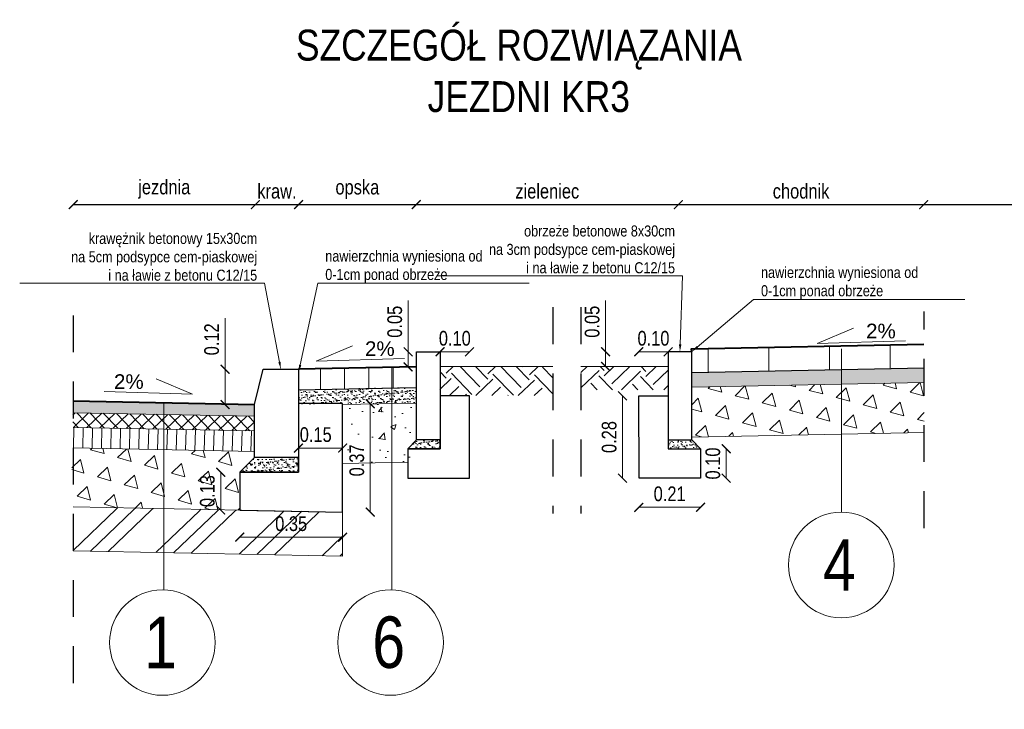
# Model space of a CAD drawing. Header units: metres. Extents: x 274 to 478, y -633 to -162.
# Tile 3 of 18: x 455.48 to 458.83, y -630.12 to -627.78. Entities that reach past the tile are written whole.
import ezdxf
from ezdxf import colors
from ezdxf.entities.mleader import LeaderData, LeaderLine
from ezdxf.math import Vec2, Vec3

# ---------------------------------------------------------------- set-up
doc = ezdxf.new("R2010")
doc.units = ezdxf.units.M
doc.linetypes.add('HIDDEN2', pattern=[0.1875, 0.125, -0.0625])
doc.layers.add('_brudnopis', color=50, linetype='Continuous', lineweight=30, plot=False)
for name, color, linetype, lineweight in [('Kruszywo stabilizacja cem', 58, 'Continuous', 15), ('M_OPISY', 7, 'Continuous', 18), ('M_PRZEKROJE CZERWONE', 1, 'Continuous', 40), ('M_Szczegóły wymiar', 7, 'Continuous', 15), ('M_szczegóły_hatch', 251, 'Continuous', 9), ('M_szczegóły_projektowane', 1, 'Continuous', 15), ('Opis', 7, 'Continuous', 15), ('Podsypka cementowo-piaskowa', 251, 'Continuous', 15), ('Przekrojowa', 7, 'Continuous', 30), ('Tabelka', 7, 'Continuous', 25), ('Wymiar', 7, 'Continuous', 15)]:
    doc.layers.add(name, color=color, linetype=linetype, lineweight=lineweight)
doc.styles.add('Opis_1_25', font='arial.ttf', dxfattribs={"height": 0.1})
doc.styles.add('Opis_1_25_MM', font='arial.ttf', dxfattribs={"width": 0.8, "height": 0.05})
doc.styles.get("Standard").update_dxf_attribs({"font": 'arial.ttf'})
doc.dimstyles.new('Kopia 1_25_MM', dxfattribs={"dimtxt": 0.05, "dimasz": 0.03, "dimexe": 0.02, "dimexo": 0.05, "dimgap": 0.02, "dimtad": 1, "dimzin": 3, "dimdsep": 46, "dimtxsty": 'Opis_1_25_MM', "dimblk": 'ARCHTICK', "dimcen": 0.05, "dimse1": 1, "dimse2": 1, "dimclrd": 256, "dimclre": 256, "dimazin": 3, "dimtfac": 1, "dimtofl": 0, "dimtmove": 0, "dimatfit": 3, "dimldrblk": 'ARCHTICK', "dimfxl": 1, "dimfrac": 2, "dimtolj": 1, "dimtzin": 3, "dimlwd": -1, "dimlwe": -1, "dimarcsym": 0})

# ---------------------------------------------------------------- blocks, each defined once
blk = doc.blocks.new('_ArchTick')
at = {"color": 0, "linetype": 'ByBlock', "lineweight": 0, "const_width": 0.15}
blk.add_lwpolyline([(-0.5, -0.5), (0.5, 0.5)], dxfattribs=at)
blk = doc.blocks.new('*D181')
at = {"layer": 'Defpoints', "color": 0, "transparency": 16777216}
for p in [(456.1762, -628.965), (456.3037, -628.965), (456.2761, -629.085)]:
    blk.add_point(p, dxfattribs=at)
at = {"layer": 'Wymiar', "transparency": 16777216}
for p, q in [((456.1762, -628.965), (456.1762, -628.7915)), ((456.1762, -629.085), (456.1762, -628.965))]:
    blk.add_line(p, q, dxfattribs=at)
at = {"layer": 'Wymiar', "transparency": 16777216, "xscale": 0.03, "yscale": 0.03, "zscale": 0.03}
for p, rotation in [((456.1762, -628.965), 90), ((456.1762, -629.085), 270)]:
    blk.add_blockref('_ArchTick', p, dxfattribs=dict(at, rotation=rotation))
at = {"layer": 'Wymiar', "color": 0, "transparency": 16777216, "insert": (456.1307, -628.8633), "char_height": 0.05, "attachment_point": 5, "rotation": 90, "style": 'Opis_1_25_MM'}
blk.add_mtext('\\A1;0.12', dxfattribs=at)
blk = doc.blocks.new('*D182')
at = {"layer": 'Defpoints', "color": 0, "transparency": 16777216}
for p in [(456.5761, -629.082), (456.5761, -629.451), (456.6699, -629.451)]:
    blk.add_point(p, dxfattribs=at)
at = {"layer": 'Wymiar', "transparency": 16777216}
blk.add_line((456.6699, -629.082), (456.6699, -629.451), dxfattribs=at)
at = {"layer": 'Wymiar', "transparency": 16777216, "xscale": 0.03, "yscale": 0.03, "zscale": 0.03}
for p, rotation in [((456.6699, -629.082), 90), ((456.6699, -629.451), 270)]:
    blk.add_blockref('_ArchTick', p, dxfattribs=dict(at, rotation=rotation))
at = {"layer": 'Wymiar', "color": 0, "transparency": 16777216, "insert": (456.6243, -629.275), "char_height": 0.05, "attachment_point": 5, "rotation": 90, "style": 'Opis_1_25_MM'}
blk.add_mtext('\\A1;0.37', dxfattribs=at)
blk = doc.blocks.new('*D160')
at = {"layer": 'Defpoints', "color": 0, "transparency": 16777216}
for p in [(456.4261, -629.0836), (456.5761, -629.0836), (456.5761, -629.233)]:
    blk.add_point(p, dxfattribs=at)
at = {"layer": 'Wymiar', "transparency": 16777216}
blk.add_line((456.4261, -629.233), (456.5761, -629.233), dxfattribs=at)
at = {"layer": 'Wymiar', "transparency": 16777216, "xscale": 0.03, "yscale": 0.03, "zscale": 0.03, "rotation": 180}
blk.add_blockref('_ArchTick', (456.4261, -629.233), dxfattribs=at)
at = {"layer": 'Wymiar', "transparency": 16777216, "xscale": 0.03, "yscale": 0.03, "zscale": 0.03}
blk.add_blockref('_ArchTick', (456.5761, -629.233), dxfattribs=at)
at = {"layer": 'Wymiar', "color": 0, "transparency": 16777216, "insert": (456.4846, -629.1875), "char_height": 0.05, "attachment_point": 5, "style": 'Opis_1_25_MM'}
blk.add_mtext('\\A1;0.15', dxfattribs=at)
blk = doc.blocks.new('*D183')
at = {"layer": 'Defpoints', "color": 0, "transparency": 16777216}
for p in [(456.2261, -629.444), (456.5761, -629.451), (456.5761, -629.5361)]:
    blk.add_point(p, dxfattribs=at)
at = {"layer": 'Wymiar', "transparency": 16777216}
blk.add_line((456.2261, -629.5361), (456.5761, -629.5361), dxfattribs=at)
at = {"layer": 'Wymiar', "transparency": 16777216, "xscale": 0.03, "yscale": 0.03, "zscale": 0.03, "rotation": 180}
blk.add_blockref('_ArchTick', (456.2261, -629.5361), dxfattribs=at)
at = {"layer": 'Wymiar', "transparency": 16777216, "xscale": 0.03, "yscale": 0.03, "zscale": 0.03}
blk.add_blockref('_ArchTick', (456.5761, -629.5361), dxfattribs=at)
at = {"layer": 'Wymiar', "color": 0, "transparency": 16777216, "insert": (456.4011, -629.4905), "char_height": 0.05, "attachment_point": 5, "style": 'Opis_1_25_MM'}
blk.add_mtext('\\A1;0.35', dxfattribs=at)
blk = doc.blocks.new('*D184')
at = {"layer": 'Defpoints', "color": 0, "transparency": 16777216}
for p in [(456.1616, -629.315), (456.2261, -629.315), (456.2261, -629.444)]:
    blk.add_point(p, dxfattribs=at)
at = {"layer": 'Wymiar', "transparency": 16777216}
blk.add_line((456.1616, -629.444), (456.1616, -629.315), dxfattribs=at)
at = {"layer": 'Wymiar', "transparency": 16777216, "xscale": 0.03, "yscale": 0.03, "zscale": 0.03}
for p, rotation in [((456.1616, -629.315), 90), ((456.1616, -629.444), 270)]:
    blk.add_blockref('_ArchTick', p, dxfattribs=dict(at, rotation=rotation))
at = {"layer": 'Wymiar', "color": 0, "transparency": 16777216, "insert": (456.1161, -629.3795), "char_height": 0.05, "attachment_point": 5, "rotation": 90, "style": 'Opis_1_25_MM'}
blk.add_mtext('\\A1;0.13', dxfattribs=at)
blk = doc.blocks.new('*D185')
at = {"layer": 'Defpoints', "color": 0, "transparency": 16777216}
for p in [(456.2792, -628.4052), (455.6597, -629.0727), (456.2792, -629.0727)]:
    blk.add_point(p, dxfattribs=at)
at = {"layer": 'Wymiar', "transparency": 16777216}
blk.add_line((455.6597, -628.4052), (456.2792, -628.4052), dxfattribs=at)
at = {"layer": 'Wymiar', "transparency": 16777216, "xscale": 0.03, "yscale": 0.03, "zscale": 0.03, "rotation": 180}
blk.add_blockref('_ArchTick', (455.6597, -628.4052), dxfattribs=at)
at = {"layer": 'Wymiar', "transparency": 16777216, "xscale": 0.03, "yscale": 0.03, "zscale": 0.03}
blk.add_blockref('_ArchTick', (456.2792, -628.4052), dxfattribs=at)
at = {"layer": 'Wymiar', "color": 0, "transparency": 16777216, "insert": (455.9695, -628.3528), "char_height": 0.05, "attachment_point": 5, "style": 'Opis_1_25_MM'}
blk.add_mtext('\\A1;jezdnia', dxfattribs=at)
blk = doc.blocks.new('*D186')
at = {"layer": 'Defpoints', "color": 0, "transparency": 16777216}
for p in [(456.4261, -628.4052), (456.2792, -629.0727), (456.4261, -629.082)]:
    blk.add_point(p, dxfattribs=at)
at = {"layer": 'Wymiar', "transparency": 16777216}
blk.add_line((456.2792, -628.4052), (456.4261, -628.4052), dxfattribs=at)
at = {"layer": 'Wymiar', "transparency": 16777216, "xscale": 0.03, "yscale": 0.03, "zscale": 0.03, "rotation": 180}
blk.add_blockref('_ArchTick', (456.2792, -628.4052), dxfattribs=at)
at = {"layer": 'Wymiar', "transparency": 16777216, "xscale": 0.03, "yscale": 0.03, "zscale": 0.03}
blk.add_blockref('_ArchTick', (456.4261, -628.4052), dxfattribs=at)
at = {"layer": 'Wymiar', "color": 0, "transparency": 16777216, "insert": (456.3527, -628.3598), "char_height": 0.05, "attachment_point": 5, "style": 'Opis_1_25_MM'}
blk.add_mtext('\\A1;kraw.', dxfattribs=at)
blk = doc.blocks.new('*D187')
at = {"layer": 'Defpoints', "color": 0, "transparency": 16777216}
for p in [(457.0076, -628.9056), (456.9076, -629.0556), (457.0076, -629.0556)]:
    blk.add_point(p, dxfattribs=at)
at = {"layer": 'Wymiar', "transparency": 16777216}
blk.add_line((456.9076, -628.9056), (457.0076, -628.9056), dxfattribs=at)
at = {"layer": 'Wymiar', "transparency": 16777216, "xscale": 0.03, "yscale": 0.03, "zscale": 0.03, "rotation": 180}
blk.add_blockref('_ArchTick', (456.9076, -628.9056), dxfattribs=at)
at = {"layer": 'Wymiar', "transparency": 16777216, "xscale": 0.03, "yscale": 0.03, "zscale": 0.03}
blk.add_blockref('_ArchTick', (457.0076, -628.9056), dxfattribs=at)
at = {"layer": 'Wymiar', "color": 0, "transparency": 16777216, "insert": (456.9576, -628.8601), "char_height": 0.05, "attachment_point": 5, "style": 'Opis_1_25_MM'}
blk.add_mtext('\\A1;0.10', dxfattribs=at)
blk = doc.blocks.new('*D188')
at = {"layer": 'Defpoints', "color": 0, "transparency": 16777216}
for p in [(457.5832, -629.0556), (457.5282, -629.3356), (457.5845, -629.3356)]:
    blk.add_point(p, dxfattribs=at)
at = {"layer": 'Wymiar', "transparency": 16777216}
blk.add_line((457.5282, -629.0556), (457.5282, -629.3356), dxfattribs=at)
at = {"layer": 'Wymiar', "transparency": 16777216, "xscale": 0.03, "yscale": 0.03, "zscale": 0.03}
for p, rotation in [((457.5282, -629.0556), 90), ((457.5282, -629.3356), 270)]:
    blk.add_blockref('_ArchTick', p, dxfattribs=dict(at, rotation=rotation))
at = {"layer": 'Wymiar', "color": 0, "transparency": 16777216, "insert": (457.4826, -629.1956), "char_height": 0.05, "attachment_point": 5, "rotation": 90, "style": 'Opis_1_25_MM'}
blk.add_mtext('\\A1;0.28', dxfattribs=at)
blk = doc.blocks.new('*D189')
at = {"layer": 'Defpoints', "color": 0, "transparency": 16777216}
for p in [(457.5832, -629.3356), (457.7932, -629.3356), (457.7932, -629.4345)]:
    blk.add_point(p, dxfattribs=at)
at = {"layer": 'Wymiar', "transparency": 16777216}
blk.add_line((457.5832, -629.4345), (457.7932, -629.4345), dxfattribs=at)
at = {"layer": 'Wymiar', "transparency": 16777216, "xscale": 0.03, "yscale": 0.03, "zscale": 0.03, "rotation": 180}
blk.add_blockref('_ArchTick', (457.5832, -629.4345), dxfattribs=at)
at = {"layer": 'Wymiar', "transparency": 16777216, "xscale": 0.03, "yscale": 0.03, "zscale": 0.03}
blk.add_blockref('_ArchTick', (457.7932, -629.4345), dxfattribs=at)
at = {"layer": 'Wymiar', "color": 0, "transparency": 16777216, "insert": (457.6882, -629.3889), "char_height": 0.05, "attachment_point": 5, "style": 'Opis_1_25_MM'}
blk.add_mtext('\\A1;0.21', dxfattribs=at)
blk = doc.blocks.new('*D190')
at = {"layer": 'Defpoints', "color": 0, "transparency": 16777216}
for p in [(457.7932, -629.2356), (457.7932, -629.3356), (457.8807, -629.3356)]:
    blk.add_point(p, dxfattribs=at)
at = {"layer": 'Wymiar', "transparency": 16777216}
blk.add_line((457.8807, -629.2356), (457.8807, -629.3356), dxfattribs=at)
at = {"layer": 'Wymiar', "transparency": 16777216, "xscale": 0.03, "yscale": 0.03, "zscale": 0.03}
for p, rotation in [((457.8807, -629.2356), 90), ((457.8807, -629.3356), 270)]:
    blk.add_blockref('_ArchTick', p, dxfattribs=dict(at, rotation=rotation))
at = {"layer": 'Wymiar', "color": 0, "transparency": 16777216, "insert": (457.8352, -629.2856), "char_height": 0.05, "attachment_point": 5, "rotation": 90, "style": 'Opis_1_25_MM'}
blk.add_mtext('\\A1;0.10', dxfattribs=at)
blk = doc.blocks.new('*D191')
at = {"layer": 'Defpoints', "color": 0, "transparency": 16777216}
for p in [(457.5832, -628.9056), (457.6832, -629.0556), (457.5832, -629.1056)]:
    blk.add_point(p, dxfattribs=at)
at = {"layer": 'Wymiar', "transparency": 16777216}
blk.add_line((457.6832, -628.9056), (457.5832, -628.9056), dxfattribs=at)
at = {"layer": 'Wymiar', "transparency": 16777216, "xscale": 0.03, "yscale": 0.03, "zscale": 0.03, "rotation": 180}
blk.add_blockref('_ArchTick', (457.5832, -628.9056), dxfattribs=at)
at = {"layer": 'Wymiar', "transparency": 16777216, "xscale": 0.03, "yscale": 0.03, "zscale": 0.03}
blk.add_blockref('_ArchTick', (457.6832, -628.9056), dxfattribs=at)
at = {"layer": 'Wymiar', "color": 0, "transparency": 16777216, "insert": (457.6332, -628.8601), "char_height": 0.05, "attachment_point": 5, "style": 'Opis_1_25_MM'}
blk.add_mtext('\\A1;0.10', dxfattribs=at)
blk = doc.blocks.new('*D192')
at = {"layer": 'Defpoints', "color": 0, "transparency": 16777216}
for p in [(457.4703, -628.9056), (457.6832, -628.9056), (457.6832, -628.9556)]:
    blk.add_point(p, dxfattribs=at)
at = {"layer": 'Wymiar', "transparency": 16777216}
for p, q in [((457.4703, -628.9056), (457.4703, -628.7314)), ((457.4703, -628.9556), (457.4703, -628.9056))]:
    blk.add_line(p, q, dxfattribs=at)
at = {"layer": 'Wymiar', "transparency": 16777216, "xscale": 0.03, "yscale": 0.03, "zscale": 0.03}
for p, rotation in [((457.4703, -628.9056), 90), ((457.4703, -628.9556), 270)]:
    blk.add_blockref('_ArchTick', p, dxfattribs=dict(at, rotation=rotation))
at = {"layer": 'Wymiar', "color": 0, "transparency": 16777216, "insert": (457.4247, -628.8035), "char_height": 0.05, "attachment_point": 5, "rotation": 90, "style": 'Opis_1_25_MM'}
blk.add_mtext('\\A1;0.05', dxfattribs=at)
blk = doc.blocks.new('*D193')
at = {"layer": 'Defpoints', "color": 0, "transparency": 16777216}
for p in [(456.8261, -628.4052), (456.8261, -628.957), (456.4261, -629.082)]:
    blk.add_point(p, dxfattribs=at)
at = {"layer": 'Wymiar', "transparency": 16777216}
blk.add_line((456.4261, -628.4052), (456.8261, -628.4052), dxfattribs=at)
at = {"layer": 'Wymiar', "transparency": 16777216, "xscale": 0.03, "yscale": 0.03, "zscale": 0.03, "rotation": 180}
blk.add_blockref('_ArchTick', (456.4261, -628.4052), dxfattribs=at)
at = {"layer": 'Wymiar', "transparency": 16777216, "xscale": 0.03, "yscale": 0.03, "zscale": 0.03}
blk.add_blockref('_ArchTick', (456.8261, -628.4052), dxfattribs=at)
at = {"layer": 'Wymiar', "color": 0, "transparency": 16777216, "insert": (456.6261, -628.3532), "char_height": 0.05, "attachment_point": 5, "style": 'Opis_1_25_MM'}
blk.add_mtext('\\A1;opska', dxfattribs=at)
blk = doc.blocks.new('*D194')
at = {"layer": 'Defpoints', "color": 0, "transparency": 16777216}
for p in [(457.7179, -628.4052), (456.8261, -628.957), (457.7179, -628.9556)]:
    blk.add_point(p, dxfattribs=at)
at = {"layer": 'Wymiar', "transparency": 16777216}
blk.add_line((456.8261, -628.4052), (457.7179, -628.4052), dxfattribs=at)
at = {"layer": 'Wymiar', "transparency": 16777216, "xscale": 0.03, "yscale": 0.03, "zscale": 0.03, "rotation": 180}
blk.add_blockref('_ArchTick', (456.8261, -628.4052), dxfattribs=at)
at = {"layer": 'Wymiar', "transparency": 16777216, "xscale": 0.03, "yscale": 0.03, "zscale": 0.03}
blk.add_blockref('_ArchTick', (457.7179, -628.4052), dxfattribs=at)
at = {"layer": 'Wymiar', "color": 0, "transparency": 16777216, "insert": (457.272, -628.3598), "char_height": 0.05, "attachment_point": 5, "style": 'Opis_1_25_MM'}
blk.add_mtext('\\A1;zieleniec', dxfattribs=at)
blk = doc.blocks.new('*D195')
at = {"layer": 'Defpoints', "color": 0, "transparency": 16777216}
for p in [(458.5523, -628.4052), (458.5523, -628.8798), (457.7179, -628.9556)]:
    blk.add_point(p, dxfattribs=at)
at = {"layer": 'Wymiar', "transparency": 16777216}
blk.add_line((457.7179, -628.4052), (458.5523, -628.4052), dxfattribs=at)
at = {"layer": 'Wymiar', "transparency": 16777216, "xscale": 0.03, "yscale": 0.03, "zscale": 0.03, "rotation": 180}
blk.add_blockref('_ArchTick', (457.7179, -628.4052), dxfattribs=at)
at = {"layer": 'Wymiar', "transparency": 16777216, "xscale": 0.03, "yscale": 0.03, "zscale": 0.03}
blk.add_blockref('_ArchTick', (458.5523, -628.4052), dxfattribs=at)
at = {"layer": 'Wymiar', "color": 0, "transparency": 16777216, "insert": (458.1351, -628.3598), "char_height": 0.05, "attachment_point": 5, "style": 'Opis_1_25_MM'}
blk.add_mtext('\\A1;chodnik', dxfattribs=at)
blk = doc.blocks.new('*D202')
at = {"layer": 'Defpoints', "color": 0, "transparency": 16777216}
for p in [(456.7989, -628.9056), (456.8276, -628.9056), (456.8261, -628.957)]:
    blk.add_point(p, dxfattribs=at)
at = {"layer": 'Wymiar', "transparency": 16777216}
for p, q in [((456.7989, -628.9056), (456.7989, -628.7314)), ((456.7989, -628.957), (456.7989, -628.9056))]:
    blk.add_line(p, q, dxfattribs=at)
at = {"layer": 'Wymiar', "transparency": 16777216, "xscale": 0.03, "yscale": 0.03, "zscale": 0.03}
for p, rotation in [((456.7989, -628.9056), 90), ((456.7989, -628.957), 270)]:
    blk.add_blockref('_ArchTick', p, dxfattribs=dict(at, rotation=rotation))
at = {"layer": 'Wymiar', "color": 0, "transparency": 16777216, "insert": (456.7534, -628.8035), "char_height": 0.05, "attachment_point": 5, "rotation": 90, "style": 'Opis_1_25_MM'}
blk.add_mtext('\\A1;0.05', dxfattribs=at)

msp = doc.modelspace()

# ---------------------------------------------------------------- hatches: boundary and pattern name
at = {"layer": 'Kruszywo stabilizacja cem'}
h = msp.add_hatch(dxfattribs=at)
h.set_pattern_fill('AR-CONC', color=256, scale=0.001, style=0)
h.set_pattern_definition([(50, (-1722.8288, -1462.31662), (0.182184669, -0.015939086), [0.01905, -0.20955]), (355, (-1722.8288, -1462.31662), (-0.035243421, 0.191056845), [0.01524, -0.167640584]), (100.451445, (-1722.81361, -1462.31795), (0.146941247, 0.175117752), [0.016190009, -0.178090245]), (46.1842, (-1722.8288, -1462.26582), (0.27107904, -0.042042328), [0.028575, -0.314325]), (96.635558, (-1722.8062, -1462.26932), (0.237404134, 0.247426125), [0.024285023, -0.267135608]), (351.184151, (-1722.8288, -1462.26582), (0.237404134, 0.247426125), [0.022859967, -0.251459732]), (21, (-1722.8034, -1462.27852), (0.151614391, -0.102265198), [0.01905, -0.20955]), (326, (-1722.8034, -1462.27852), (0.061802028, 0.184187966), [0.01524, -0.16764]), (71.451445, (-1722.79076, -1462.28704), (0.213416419, 0.081922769), [0.016190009, -0.178089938]), (37.5, (-1722.828794, -1462.31662), (0.0030886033, 0.0845550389), [0, -0.165608, 0, -0.17018, 0, -0.168275]), (7.5, (-1722.82879, -1462.31662), (0.0668196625, 0.1001805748), [0, -0.097028, 0, -0.161798, 0, -0.064135]), (327.5, (-1722.885436, -1462.31662), (0.1355905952, -0.005728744), [0, -0.0635, 0, -0.19812, 0, -0.26289]), (317.5, (-1722.91084, -1462.31662), (0.1481291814, 0.025426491), [0, -0.08255, 0, -0.131572, 0, -0.18669])])
h.paths.add_polyline_path([(456.8261, -629.28), (456.8261, -629.08), (456.5761, -629.085), (456.5761, -629.285)])
at = {"layer": 'M_szczegóły_hatch'}
h = msp.add_hatch(dxfattribs=at)
h.set_pattern_fill('LINE', color=256, scale=0.065, angle=90)
h.set_pattern_definition([(90, (-1376.64804, -635.04842), (-0.206375, 1e-17), [])])
h.paths.add_polyline_path([(457.763, -628.8971), (457.763, -628.9755), (458.5539, -628.9598), (458.5523, -628.8798)])
h = msp.add_hatch(dxfattribs=at)
h.set_pattern_fill('LINE', color=256, scale=0.026, angle=90)
h.set_pattern_definition([(90, (-1748.82303, -625.52146), (-0.08255, 5e-18), [])])
h.paths.add_polyline_path([(456.8261, -629.027), (456.8261, -628.957), (456.4261, -628.965), (456.4261, -629.035)])
h = msp.add_hatch(dxfattribs=at)
h.set_pattern_fill('EARTH', color=3, scale=0.4, angle=43.8542)
h.set_pattern_definition([(43.854237, (168.20073, -481.89557), (0.002827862, 0.14139308), [0.1, -0.1]), (43.854237, (168.17475, -481.86853), (0.002827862, 0.14139308), [0.1, -0.1]), (43.854237, (168.14877, -481.84149), (0.002827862, 0.14139308), [0.1, -0.1]), (133.854237, (168.14912, -481.82382), (-0.14139308, 0.002827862), [0.1, -0.1]), (133.854237, (168.17617, -481.79784), (-0.14139308, 0.002827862), [0.1, -0.1]), (133.854237, (168.20321, -481.77186), (-0.14139308, 0.002827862), [0.1, -0.1])])
h.paths.add_polyline_path([(457.2906, -629.0547), (457.2906, -628.9556), (456.9076, -628.9556), (456.9057, -629.0546)])
h = msp.add_hatch(dxfattribs=at)
h.set_pattern_fill('EARTH', color=3, scale=0.4, angle=43.8542)
h.set_pattern_definition([(43.854237, (1.86102, -631.38577), (0.002827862, 0.14139308), [0.1, -0.1]), (43.854237, (1.83504, -631.35873), (0.002827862, 0.14139308), [0.1, -0.1]), (43.854237, (1.80906, -631.33169), (0.002827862, 0.14139308), [0.1, -0.1]), (133.854237, (1.80941, -631.31401), (-0.14139308, 0.002827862), [0.1, -0.1]), (133.854237, (1.83646, -631.28803), (-0.14139308, 0.002827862), [0.1, -0.1]), (133.854237, (1.8635, -631.26205), (-0.14139308, 0.002827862), [0.1, -0.1])])
h.paths.add_polyline_path([(457.3864, -628.9556), (457.3864, -629.0347), (457.6832, -629.0347), (457.6832, -628.9556)])
h = msp.add_hatch(dxfattribs=at)
h.set_pattern_fill('TRIANG', color=256, scale=0.01, angle=45)
h.set_pattern_definition([(105, (15525.22294, 2058.91298), (-0.09200443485, 0.02465251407), [0.047625, -0.047625]), (165, (15525.22294, 2058.91298), (-0.0673519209, -0.0673519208), [0.047625, -0.047625]), (45, (15525.17694, 2058.9253), (-0.02465251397, 0.0920044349), [0.047625, -0.047625])])
h.paths.add_polyline_path([(457.7632, -629.1957), (458.5539, -629.1798), (458.5539, -629.0098), (457.7632, -629.0256)])
h = msp.add_hatch(color=256, dxfattribs=at)
h.dxf.hatch_style = 1
h.paths.add_polyline_path([(456.2761, -629.125), (456.2761, -629.085), (455.6597, -629.0727), (455.6589, -629.1127)])
at = {"layer": 'M_szczegóły_hatch', "ltscale": 0.1}
h = msp.add_hatch(dxfattribs=at)
h.set_pattern_fill('NET', color=256, scale=0.01, angle=43.8542)
h.set_pattern_definition([(43.854237, (297.242954, -655.223157), (-0.0219972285, 0.0228950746), []), (133.854237, (297.242954, -655.223157), (-0.0228950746, -0.0219972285), [])])
h.paths.add_polyline_path([(456.2761, -629.175), (456.2761, -629.125), (455.6589, -629.1127), (455.6579, -629.1627)])
at = {"layer": 'M_szczegóły_hatch'}
h = msp.add_hatch(dxfattribs=at)
h.set_pattern_fill('LINE', color=256, scale=0.01, angle=88.8542)
h.set_pattern_definition([(88.8542372, (-1399.649972, -1450.626923), (-0.0317436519, 0.00063487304), [])])
h.paths.add_polyline_path([(456.2761, -629.245), (456.2761, -629.175), (455.6579, -629.1627), (455.6565, -629.2326)])
h = msp.add_hatch(dxfattribs=at)
h.set_pattern_fill('TRIANG', color=256, scale=0.01, angle=43.8542)
h.set_pattern_definition([(103.854237, (-1381.62874, -1427.28858), (-0.0914930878, 0.026487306), [0.047625, -0.047625]), (163.854237, (-1381.62874, -1427.28858), (-0.0686852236, -0.0659916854), [0.047625, -0.047625]), (43.854237, (-1381.67449, -1427.27534), (-0.022807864, 0.0924789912), [0.047625, -0.047625])])
h.paths.add_polyline_path([(456.2261, -629.4441), (456.2261, -629.315), (456.2761, -629.265), (456.2761, -629.245), (455.6565, -629.2326), (455.6525, -629.4326)])
h = msp.add_hatch(dxfattribs=at)
h.set_pattern_fill('GOST_GROUND', color=256, scale=0.02, angle=-1.1458)
h.set_pattern_definition([(43.854237, (-1737.1838, -1433.43016), (0.282786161, -0.005655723), [0.4]), (43.854237, (-1737.1238, -1433.43136), (0.282786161, -0.005655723), [0.4]), (43.854237, (-1737.06382, -1433.43256), (0.282786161, -0.005655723), [0.4])])
h.paths.add_polyline_path([(456.5761, -629.601), (456.5761, -629.451), (455.6597, -629.4327), (455.6597, -629.5827)])
at = {"layer": 'Podsypka cementowo-piaskowa'}
h = msp.add_hatch(dxfattribs=at)
h.set_pattern_fill('AR-SAND', color=256, scale=0.01, style=0)
h.set_pattern_definition([(37.5, (190.888957, -538.564587), (-0.0006299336, 0.0192682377), [0, -0.0152, 0, -0.017, 0, -0.01625]), (7.5, (190.888957, -538.564587), (0.017697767, 0.0282214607), [0, -0.0082, 0, -0.0137, 0, -0.00525]), (327.5, (190.876657, -538.564587), (0.0311414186, 5.65905e-05), [0, -0.005, 0, -0.018, 0, -0.0235]), (317.5, (190.876657, -538.564587), (0.030061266, 0.0087767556), [0, -0.0025, 0, -0.0118, 0, -0.0135])])
h.paths.add_polyline_path([(458.5539, -629.0098), (458.5539, -628.9598), (457.7632, -628.9756), (457.7632, -629.0256)])
h = msp.add_hatch(dxfattribs=at)
h.set_pattern_fill('AR-SAND', color=256, scale=0.01, style=0)
h.set_pattern_definition([(37.5, (189.551856, -538.623974), (-0.0006299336, 0.0192682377), [0, -0.0152, 0, -0.017, 0, -0.01625]), (7.5, (189.551856, -538.623974), (0.017697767, 0.0282214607), [0, -0.0082, 0, -0.0137, 0, -0.00525]), (327.5, (189.539556, -538.623974), (0.0311414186, 5.65905e-05), [0, -0.005, 0, -0.018, 0, -0.0235]), (317.5, (189.539556, -538.623974), (0.030061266, 0.0087767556), [0, -0.0025, 0, -0.0118, 0, -0.0135])])
h.paths.add_polyline_path([(456.8261, -629.0794), (456.8261, -629.027), (456.4261, -629.035), (456.4261, -629.085)])
h = msp.add_hatch(dxfattribs=at)
h.set_pattern_fill('AR-SAND', color=256, scale=0.01, style=0)
h.set_pattern_definition([(37.5, (152.404562, -486.139334), (-0.0006299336, 0.0192682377), [0, -0.0152, 0, -0.017, 0, -0.01625]), (7.5, (152.404562, -486.139334), (0.017697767, 0.0282214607), [0, -0.0082, 0, -0.0137, 0, -0.00525]), (327.5, (152.392262, -486.139334), (0.0311414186, 5.65905e-05), [0, -0.005, 0, -0.018, 0, -0.0235]), (317.5, (152.392262, -486.139334), (0.030061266, 0.0087767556), [0, -0.0025, 0, -0.0118, 0, -0.0135])])
h.paths.add_polyline_path([(456.9076, -629.2056), (456.8276, -629.2056), (456.7976, -629.2356), (456.9076, -629.2356)])
h = msp.add_hatch(dxfattribs=at)
h.set_pattern_fill('AR-SAND', color=256, scale=0.01, style=0)
h.set_pattern_definition([(37.5, (142.563144, -486.139334), (-0.0006299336, 0.0192682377), [0, -0.0152, 0, -0.017, 0, -0.01625]), (7.5, (142.563144, -486.139334), (0.017697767, 0.0282214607), [0, -0.0082, 0, -0.0137, 0, -0.00525]), (327.5, (142.550844, -486.139334), (0.0311414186, 5.65905e-05), [0, -0.005, 0, -0.018, 0, -0.0235]), (317.5, (142.550844, -486.139334), (0.030061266, 0.0087767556), [0, -0.0025, 0, -0.0118, 0, -0.0135])])
h.paths.add_polyline_path([(457.6832, -629.2056), (457.7632, -629.2056), (457.7932, -629.2356), (457.6832, -629.2356)])
h = msp.add_hatch(dxfattribs=at)
h.set_pattern_fill('AR-SAND', color=256, scale=0.01, style=0)
h.set_pattern_definition([(37.5, (151.973043, -486.218746), (-0.0006299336, 0.0192682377), [0, -0.0152, 0, -0.017, 0, -0.01625]), (7.5, (151.973043, -486.218746), (0.017697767, 0.0282214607), [0, -0.0082, 0, -0.0137, 0, -0.00525]), (327.5, (151.960743, -486.218746), (0.0311414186, 5.65905e-05), [0, -0.005, 0, -0.018, 0, -0.0235]), (317.5, (151.960743, -486.218746), (0.030061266, 0.0087767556), [0, -0.0025, 0, -0.0118, 0, -0.0135])])
h.paths.add_polyline_path([(456.4261, -629.265), (456.2761, -629.265), (456.2261, -629.315), (456.4261, -629.315)])

# ---------------------------------------------------------------- linework, layer by layer
at = {"layer": '_brudnopis', "flags": 128}
msp.add_lwpolyline([(455.6597, -628.4052), (473.8927, -628.4052)], dxfattribs=at)
at = {"layer": 'M_PRZEKROJE CZERWONE'}
msp.add_line((455.6597, -629.0727), (456.2761, -629.085), dxfattribs=at)
for points in [[(457.7632, -628.9056), (457.763, -628.8956), (458.5523, -628.8798)], [(456.8261, -628.957), (456.4261, -628.965)]]:
    msp.add_lwpolyline(points, dxfattribs=at)
at = {"layer": 'M_Szczegóły wymiar'}
for points in [[(458.4908, -628.8683), (458.19, -628.8778), (458.3131, -628.8257)], [(456.7867, -628.9283), (456.4859, -628.9379), (456.6091, -628.8858)], [(455.7649, -629.0403), (456.0657, -629.0498), (455.9425, -628.9977)]]:
    msp.add_lwpolyline(points, dxfattribs=at)
at = {"layer": 'M_szczegóły_hatch', "color": 3}
for points in [[(457.2906, -628.9556), (456.9076, -628.9556)], [(457.6832, -628.9556), (457.3864, -628.9556)]]:
    msp.add_lwpolyline(points, dxfattribs=at)
at = {"layer": 'M_szczegóły_projektowane'}
for p, q in [((457.7632, -629.0256), (458.5539, -629.0098)), ((456.2761, -629.085), (455.6597, -629.0727)), ((455.6597, -629.0727), (456.2761, -629.085)), ((456.5761, -629.085), (456.8261, -629.08)), ((455.6597, -629.1127), (456.2761, -629.125)), ((455.6597, -629.1627), (456.2761, -629.175)), ((455.6597, -629.2327), (456.2761, -629.245)), ((456.5761, -629.285), (456.7976, -629.2806)), ((455.6597, -629.4327), (456.5761, -629.451))]:
    msp.add_line(p, q, dxfattribs=at)
for points in [[(456.4261, -629.035), (456.8261, -629.027)], [(457.7632, -629.1957), (458.5539, -629.1798)]]:
    msp.add_lwpolyline(points, dxfattribs=at)
at = {"layer": 'M_szczegóły_projektowane', "flags": 128}
msp.add_lwpolyline([(456.5761, -629.451), (456.5761, -629.601), (455.6597, -629.5827)], dxfattribs=at)
at = {"layer": 'Opis', "linetype": 'HIDDEN2', "lineweight": 30}
for p, q in [((457.2906, -628.7543), (457.2906, -629.4556)), ((457.3864, -628.7543), (457.3864, -629.4556)), ((455.6597, -628.7822), (455.6597, -630.1215))]:
    msp.add_line(p, q, dxfattribs=at)
at = {"layer": 'Opis'}
for p, q in [((458.2721, -628.8954), (458.2721, -629.4511)), ((456.7438, -628.9586), (456.7438, -629.715)), ((455.9679, -629.0788), (455.9679, -629.715))]:
    msp.add_line(p, q, dxfattribs=at)
at = {"layer": 'Opis', "linetype": 'HIDDEN2', "lineweight": 30}
msp.add_lwpolyline([(458.5539, -629.505), (458.5539, -628.7682)], dxfattribs=at)
at = {"layer": 'Opis'}
for centre in [(458.2721, -629.6306), (455.9631, -629.8944), (456.7391, -629.8944)]:
    msp.add_circle(centre, 0.1795, dxfattribs=at)
at = {"layer": 'Przekrojowa', "color": 5}
msp.add_line((457.7632, -629.2056), (457.7932, -629.2356), dxfattribs=at)
for points in [[(456.8276, -628.9056), (456.9076, -628.9056), (456.9076, -629.2056), (456.8276, -629.2056)], [(457.7632, -628.9056), (457.6832, -628.9056), (457.6832, -629.2056), (457.7632, -629.2056)], [(457.0076, -629.0556), (456.9076, -629.0556), (456.9076, -629.2356), (456.7976, -629.2356), (456.7976, -629.3356), (457.0076, -629.3356)], [(457.5832, -629.0556), (457.6832, -629.0556), (457.6832, -629.2356), (457.7932, -629.2356), (457.7932, -629.3356), (457.5845, -629.3356)], [(456.9076, -629.2056), (456.8276, -629.2056), (456.7976, -629.2356), (456.9076, -629.2356)]]:
    msp.add_lwpolyline(points, close=True, dxfattribs=at)
for points in [[(456.3061, -628.965), (456.4261, -628.965), (456.4261, -629.265), (456.2761, -629.265), (456.2761, -629.085), (456.3061, -628.965)], [(456.2261, -629.315), (456.2261, -629.444), (456.5761, -629.451), (456.5761, -629.082), (456.4261, -629.082), (456.4261, -629.315), (456.2261, -629.315)], [(456.2761, -629.265), (456.2261, -629.315), (456.4261, -629.315), (456.4261, -629.265), (456.2761, -629.265)]]:
    msp.add_lwpolyline(points, dxfattribs=at)
at = {"layer": 'Tabelka'}
for p, q in [((457.7646, -628.9756), (458.5539, -628.9598)), ((456.4261, -629.035), (456.8261, -629.027))]:
    msp.add_line(p, q, dxfattribs=at)
msp.add_lwpolyline([(457.7646, -628.9756), (458.5539, -628.9598)], dxfattribs=at)

# ---------------------------------------------------------------- texts
at = {"layer": 'M_OPISY', "insert": (457.1757, -627.8103, 0), "char_height": 0.105, "width": 3.267296, "attachment_point": 2}
msp.add_mtext('{\\fArial Narrow|b0|i0|c0|p34;SZCZEGÓŁ \\fArial Narrow|b0|i0|c238|p34;ROZWIĄZANIA\\P  JEZDNI KR3 }', dxfattribs=at)
at = {"layer": 'Opis', "char_height": 0.05, "width": 311.15, "style": 'Opis_1_25'}
for insert, attachment_point in [((458.3562, -628.8605), 7), ((456.6521, -628.9206), 7), ((455.8995, -629.0325), 9)]:
    msp.add_mtext('{\\fArial|b0|i0|c238|p34;2%}', dxfattribs=dict(at, insert=insert, attachment_point=attachment_point))
at = {"layer": 'Opis', "char_height": 0.175, "attachment_point": 5}
for s, insert in [('{\\fArial Narrow|b0|i0|c238|p34;4}', (458.2658, -629.6307)), ('{\\fArial Narrow|b0|i0|c238|p34;1}', (455.9569, -629.8945)), ('{\\fArial Narrow|b0|i0|c238|p34;6}', (456.7328, -629.8945))]:
    msp.add_mtext_dynamic_manual_height_columns(s, width=0.320226, gutter_width=2.5, heights=[0], dxfattribs=dict(at, insert=insert))

# ---------------------------------------------------------------- dimensions: what is measured, and where the dimension line sits
at = {"layer": 'Wymiar'}
dim = msp.add_linear_dim(base=(456.2792, -628.4052), p1=(455.6597, -629.0727), p2=(456.2792, -629.0727), text='jezdnia', dimstyle='Kopia 1_25_MM', dxfattribs=at)
dim.commit()
dim.dimension.update_dxf_attribs({"geometry": '*D185', "text_midpoint": (455.9695, -628.3528)})
dim = msp.add_linear_dim(base=(456.4261, -628.4052), p1=(456.2792, -629.0727), p2=(456.4261, -629.082), text='kraw.', dimstyle='Kopia 1_25_MM', dxfattribs=at)
dim.commit()
dim.dimension.update_dxf_attribs({"geometry": '*D186', "text_midpoint": (456.3527, -628.4052), "dimtype": 128})
for base, p1, p2, text, picture, middle in [((456.8261, -628.4052), (456.4261, -629.082), (456.8261, -628.957), 'opska', '*D193', (456.6261, -628.3532)), ((457.7179, -628.4052), (456.8261, -628.957), (457.7179, -628.9556), 'zieleniec', '*D194', (457.272, -628.3598)), ((458.5523, -628.4052), (457.7179, -628.9556), (458.5523, -628.8798), 'chodnik', '*D195', (458.1351, -628.3598))]:
    dim = msp.add_linear_dim(base=base, p1=p1, p2=p2, text=text, dimstyle='Kopia 1_25_MM', override={"dimtmove": 1}, dxfattribs=at)
    dim.commit()
    dim.dimension.update_dxf_attribs({"geometry": picture, "text_midpoint": middle})
for base, p1, p2, picture, middle in [((456.7989, -628.9056), (456.8261, -628.957), (456.8276, -628.9056), '*D202', (456.7534, -628.8035)), ((457.4703, -628.9056), (457.6832, -628.9556), (457.6832, -628.9056), '*D192', (457.4247, -628.8035)), ((456.1762, -628.965), (456.2761, -629.085), (456.3037, -628.965), '*D181', (456.1307, -628.8633)), ((457.5282, -629.3356), (457.5832, -629.0556), (457.5845, -629.3356), '*D188', (457.4826, -629.1956))]:
    dim = msp.add_linear_dim(base=base, p1=p1, p2=p2, angle=90, dimstyle='Kopia 1_25_MM', dxfattribs=at)
    dim.commit()
    dim.dimension.update_dxf_attribs({"geometry": picture, "text_midpoint": middle})
for base, p1, p2, angle, picture, middle, dimtype in [((457.0076, -628.9056), (456.9076, -629.0556), (457.0076, -629.0556), 0, '*D187', (456.9576, -628.9056), 129), ((456.6699, -629.451), (456.5761, -629.082), (456.5761, -629.451), 270, '*D182', (456.6699, -629.275), 129), ((457.8807, -629.3356), (457.7932, -629.2356), (457.7932, -629.3356), 90, '*D190', (457.8807, -629.2856), 128), ((456.1616, -629.315), (456.2261, -629.444), (456.2261, -629.315), 90, '*D184', (456.1616, -629.3795), 128)]:
    dim = msp.add_linear_dim(base=base, p1=p1, p2=p2, angle=angle, dimstyle='Kopia 1_25_MM', dxfattribs=at)
    dim.commit()
    dim.dimension.update_dxf_attribs({"geometry": picture, "text_midpoint": middle, "dimtype": dimtype})
for base, p1, p2, picture, middle in [((457.5832, -628.9056), (457.6832, -629.0556), (457.5832, -629.1056), '*D191', (457.6332, -628.9056)), ((456.5761, -629.233), (456.4261, -629.0836), (456.5761, -629.0836), '*D160', (456.4846, -629.233))]:
    dim = msp.add_linear_dim(base=base, p1=p1, p2=p2, dimstyle='Kopia 1_25_MM', dxfattribs=at)
    dim.commit()
    dim.dimension.update_dxf_attribs({"geometry": picture, "text_midpoint": middle, "dimtype": 128})
for base, p1, p2, picture, middle in [((457.7932, -629.4345), (457.5832, -629.3356), (457.7932, -629.3356), '*D189', (457.6882, -629.3889)), ((456.5761, -629.5361), (456.2261, -629.444), (456.5761, -629.451), '*D183', (456.4011, -629.4905))]:
    dim = msp.add_linear_dim(base=base, p1=p1, p2=p2, dimstyle='Kopia 1_25_MM', dxfattribs=at)
    dim.commit()
    dim.dimension.update_dxf_attribs({"geometry": picture, "text_midpoint": middle})

# ---------------------------------------------------------------- leaders
ml = msp.add_multileader_mtext('Standard', dxfattribs=at)
ml.set_content('{\\fArial Narrow|b0|i0|c238|p34;obrzeże betonowe 8x30cm\\Pna 3cm podsypce cem-piaskowej \\Pi na ławie z betonu C12/15}', color=256, style='Opis_1_25')
ml.set_leader_properties(color=256, linetype='ByLayer', lineweight=-1)
ml.build(insert=Vec2(0, 0))
ml.multileader.update_dxf_attribs({"has_dogleg": 0, "text_left_attachment_type": 5, "text_right_attachment_type": 5, "dogleg_length": 0.075, "arrow_head_size": 0.025})
ctx = ml.context
ctx.base_point, ctx.char_height, ctx.arrow_head_size, ctx.landing_gap_size, ctx.plane_origin = Vec3(457.0546, -628.6471), 0.0375, 0.025, 0.025, Vec3(454.5816, -628.3338)
ctx.left_attachment, ctx.right_attachment, ctx.text_align_type = 5, 5, 2
notes = []
notes.append((ctx, [(0, (1, 1, 0), (457.8066, -628.6471), (-1, 0), 0.075, [(1, [(457.7232, -628.9056)], 0, [])])]))
ctx.mtext.insert, ctx.mtext.alignment, ctx.mtext.flow_direction = Vec3(457.7066, -628.4761), 3, 5
ml = msp.add_multileader_mtext('Standard', dxfattribs=at)
ml.set_content('{\\fArial Narrow|b0|i0|c0|p34;krawężnik \\fArial Narrow|b0|i0|c238|p34;betonowy\\fArial Narrow|b0|i0|c0|p34; \\fArial Narrow|b0|i0|c238|p34;15\\fArial Narrow|b0|i0|c0|p34;x\\fArial Narrow|b0|i0|c238|p34;30\\fArial Narrow|b0|i0|c0|p34;cm\\Pna \\fArial Narrow|b0|i0|c238|p34;5\\fArial Narrow|b0|i0|c0|p34;cm podsypce cem-piaskowej\\fArial Narrow|b0|i0|c238|p34; \\Pi na ławie z betonu C12/15}', color=256, style='Opis_1_25')
ml.set_leader_properties(color=256, linetype='ByLayer', lineweight=-1)
ml.build(insert=Vec2(0, 0))
ml.multileader.update_dxf_attribs({"has_dogleg": 0, "text_left_attachment_type": 5, "text_right_attachment_type": 5, "text_bottom_attachment_type": 10, "dogleg_length": 0.15, "arrow_head_size": 0.025})
ctx = ml.context
ctx.base_point, ctx.char_height, ctx.arrow_head_size, ctx.landing_gap_size, ctx.plane_origin = Vec3(455.6335, -628.6722), 0.0375, 0.025, 0.025, Vec3(455.4365, -627.3621)
ctx.left_attachment, ctx.right_attachment, ctx.text_align_type = 5, 5, 2
notes.append((ctx, [(1, (1, 1, 0), (456.4605, -628.6722), (-1, 0), 0.15, [(1, [(456.3661, -628.965)], 0, [])])]))
ctx.mtext.insert, ctx.mtext.alignment, ctx.mtext.flow_direction = Vec3(456.2855, -628.5014), 3, 5
ml = msp.add_multileader_mtext('Standard', dxfattribs=at)
ml.set_content('{\\fArial Narrow|b0|i0|c238|p34;nawierzchnia wyniesiona od \\P0-1cm ponad obrzeże}', color=256, style='Opis_1_25')
ml.set_leader_properties(color=256, linetype='ByLayer', lineweight=-1)
ml.build(insert=Vec2(0, 0))
ml.multileader.update_dxf_attribs({"has_dogleg": 0, "text_left_attachment_type": 5, "text_right_attachment_type": 5, "dogleg_length": 0.075, "arrow_head_size": 0.025})
ctx = ml.context
ctx.base_point, ctx.char_height, ctx.arrow_head_size, ctx.landing_gap_size, ctx.plane_origin = Vec3(456.4921, -628.672), 0.0375, 0.025, 0.025, Vec3(453.6509, -628.585)
ctx.left_attachment, ctx.right_attachment = 5, 5
notes.append((ctx, [(1, (1, 1, 0), (456.4171, -628.672), (1, 0), 0.075, [(1, [(456.4263, -628.975)], 0, [])])]))
ctx.mtext.insert, ctx.mtext.flow_direction = Vec3(456.5171, -628.5614), 5
ml = msp.add_multileader_mtext('Standard', dxfattribs=at)
ml.set_content('{\\fArial Narrow|b0|i0|c238|p34;nawierzchnia wyniesiona od \\P0-1cm ponad obrzeże}', color=256, style='Opis_1_25')
ml.set_leader_properties(color=256, linetype='ByLayer', lineweight=-1)
ml.build(insert=Vec2(0, 0))
ml.multileader.update_dxf_attribs({"has_dogleg": 0, "text_left_attachment_type": 5, "text_right_attachment_type": 5, "dogleg_length": 0.075, "arrow_head_size": 0.025})
ctx = ml.context
ctx.base_point, ctx.char_height, ctx.arrow_head_size, ctx.landing_gap_size, ctx.plane_origin = Vec3(457.9739, -628.7274), 0.0375, 0.025, 0.025, Vec3(454.9878, -628.5156)
ctx.left_attachment, ctx.right_attachment = 5, 5
notes.append((ctx, [(1, (1, 1, 0), (457.8989, -628.7274), (1, 0), 0.075, [(1, [(457.7632, -628.9056)], 0, [])])]))
ctx.mtext.insert, ctx.mtext.flow_direction = Vec3(457.9989, -628.6168), 5
for ctx, leaders in notes:
    for number, flags, end, landing, length, lines in leaders:
        leader = LeaderData()
        leader.index, (leader.has_last_leader_line, leader.has_dogleg_vector, leader.attachment_direction) = number, flags
        leader.last_leader_point, leader.dogleg_vector, leader.dogleg_length = Vec3(end), Vec3(landing), length
        for number, points, colour, breaks in lines:
            line = LeaderLine()
            line.index, line.vertices, line.color, line.breaks = number, Vec3.list(points), colors.encode_raw_color(colour), breaks
            leader.lines.append(line)
        ctx.leaders.append(leader)

doc.saveas('drawing.dxf')
